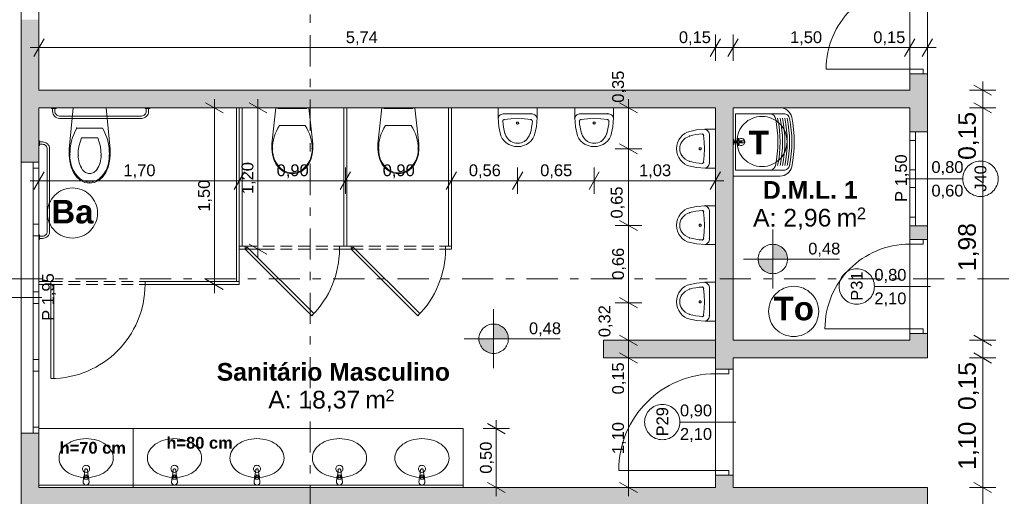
# Model space of a CAD drawing. Header units: millimetres. Extents: x -589 to 841, y -447 to 987.
# Tile 19 of 27: x 84 to 251, y 727 to 808. Entities that reach past the tile are written whole.
import ezdxf
from ezdxf.xclip import XClip

# ---------------------------------------------------------------- set-up
doc = ezdxf.new("R2010")
doc.units = ezdxf.units.MM
doc.header["$MEASUREMENT"] = 0
doc.header["$XCLIPFRAME"] = 0
doc.linetypes.add('Linha Tracejada 2_1', pattern=[3, 2, -1])
doc.linetypes.add('Tracejado Duplo', pattern=[10.936111, 5.291667, -2.116667, 1.411111, -2.116667])
for name, color, linetype in [('Anotação - Geral.2D', 7, 'Continuous'), ('Cotas - Geral.2D', 7, 'Continuous'), ('Desenho 2D - Geral.2D', 7, 'Continuous'), ('Interior - Mobiliário .ARQ', 7, 'Continuous'), ('Laje.ARQ', 7, 'Continuous'), ('Marcador - Cortes e Elevações.2D', 7, 'Continuous'), ('Parede.ARQ', 7, 'Continuous'), ('Zonas.ARQ', 7, 'Continuous')]:
    doc.layers.add(name, color=color, linetype=linetype)
doc.styles.add('GENERATED_STYLE_1', font='txt')
doc.styles.add('GENERATED_STYLE_2', font='txt')

# ---------------------------------------------------------------- blocks, each defined once
blk = doc.blocks.new('Desenho_1_1', base_point=(-612.98, 435.63))
at = {"layer": 'Cotas - Geral.2D', "linetype": 'Continuous', "lineweight": 0}
for points in [[(211.82, 767.71), (214.32, 767.71), (214.12, 768.67), (213.58, 769.48), (212.77, 770.02), (211.82, 770.21)], [(211.82, 767.71), (209.32, 767.71), (209.51, 766.75), (210.05, 765.94), (210.86, 765.4), (211.82, 765.21)], [(164.42, 754.17), (166.92, 754.17), (166.73, 755.13), (166.19, 755.94), (165.38, 756.48), (164.42, 756.67)], [(164.42, 754.17), (161.92, 754.17), (162.11, 753.21), (162.65, 752.4), (163.46, 751.86), (164.42, 751.67)]]:
    blk.add_hatch(color=7, dxfattribs=at).paths.add_polyline_path(points)
at = {"layer": 'Parede.ARQ', "linetype": 'Continuous', "lineweight": 0}
for points in [[(84.25, 784.15), (87.25, 784.15), (87.25, 808.37), (84.25, 808.37)], [(235.05, 799.17), (235.05, 796.4), (238.05, 793.4), (238.05, 799.17)], [(87.25, 793.4), (202.05, 793.4), (202.05, 796.4), (87.25, 796.4)], [(202.05, 793.4), (238.05, 793.4), (235.05, 796.4), (202.05, 796.4)], [(202.05, 749.01), (205.05, 749.01), (205.05, 793.4), (202.05, 793.4)], [(238.05, 793.4), (235.05, 793.4), (235.05, 789.34), (238.05, 789.34)], [(235.05, 773.34), (235.05, 771.04), (238.05, 771.04), (238.05, 773.34)], [(202.05, 750.9), (202.05, 753.9), (183.05, 753.9), (183.05, 750.9)], [(235.05, 750.9), (238.05, 753.9), (205.05, 753.9), (205.05, 750.9)], [(235.05, 753.9), (238.05, 753.9), (238.05, 755.04), (235.05, 755.04)], [(238.05, 753.9), (235.05, 750.9), (238.05, 750.9)], [(84.25, 716.65), (87.25, 716.65), (87.25, 738.15), (84.25, 738.15)], [(202.05, 728.9), (205.05, 728.9), (205.05, 731.01), (202.05, 731.01)], [(87.25, 725.9), (235.05, 725.9), (235.05, 728.9), (87.25, 728.9)], [(235.05, 725.9), (238.05, 725.9), (238.05, 728.9), (235.05, 728.9)]]:
    blk.add_hatch(color=36, dxfattribs=at).paths.add_polyline_path(points)
at = {"layer": 'Cotas - Geral.2D', "color": 7, "linetype": 'Continuous', "lineweight": 0}
for p, q in [((87.25, 801.37), (87.25, 805.87)), ((202.05, 801.37), (202.05, 805.87)), ((205.05, 801.37), (205.05, 805.87)), ((235.05, 801.37), (235.05, 805.87)), ((238.05, 801.37), (238.05, 805.87)), ((88.12, 805.12), (86.38, 802.12)), ((202.92, 805.12), (201.18, 802.12)), ((205.92, 805.12), (204.18, 802.12)), ((235.92, 805.12), (234.18, 802.12)), ((237.18, 802.12), (238.92, 805.12)), ((85.78, 803.62), (87.25, 803.62)), ((87.25, 803.62), (202.05, 803.62)), ((202.05, 803.62), (205.05, 803.62)), ((205.05, 803.62), (235.05, 803.62)), ((235.05, 803.62), (238.05, 803.62)), ((238.05, 803.62), (239.52, 803.62)), ((248.93, 795.53), (245.93, 797.26)), ((247.43, 796.4), (247.43, 797.86)), ((249.68, 796.4), (245.18, 796.4)), ((247.43, 793.4), (247.43, 796.4)), ((118.53, 792.53), (115.53, 794.26)), ((117.03, 793.4), (117.03, 794.86)), ((125.91, 792.53), (122.91, 794.26)), ((124.41, 793.4), (124.41, 794.86)), ((188.81, 792.53), (185.81, 794.26)), ((187.31, 793.4), (187.31, 794.86)), ((245.93, 794.26), (248.93, 792.53)), ((119.28, 793.4), (114.78, 793.4)), ((117.03, 763.4), (117.03, 793.4)), ((126.66, 793.4), (122.16, 793.4)), ((124.41, 769.4), (124.41, 793.4)), ((189.56, 793.4), (185.06, 793.4)), ((187.31, 786.42), (187.31, 793.4)), ((249.68, 793.4), (245.18, 793.4)), ((247.43, 753.9), (247.43, 793.4)), ((185.81, 787.29), (188.81, 785.55)), ((189.56, 786.42), (185.06, 786.42)), ((187.31, 773.41), (187.31, 786.42)), ((88.12, 782.51), (86.38, 779.51)), ((87.25, 778.76), (87.25, 783.26)), ((122.12, 782.51), (120.38, 779.51)), ((121.25, 778.76), (121.25, 783.26)), ((140.12, 782.51), (138.38, 779.51)), ((139.25, 778.76), (139.25, 783.26)), ((158.12, 782.51), (156.38, 779.51)), ((157.25, 778.76), (157.25, 783.26)), ((169.35, 782.51), (167.62, 779.51)), ((168.49, 778.76), (168.49, 783.26)), ((182.35, 782.51), (180.62, 779.51)), ((181.49, 778.76), (181.49, 783.26)), ((201.18, 779.51), (202.92, 782.51)), ((202.05, 778.76), (202.05, 783.26)), ((85.78, 781.01), (87.25, 781.01)), ((87.25, 781.01), (121.25, 781.01)), ((121.25, 781.01), (139.25, 781.01)), ((139.25, 781.01), (157.25, 781.01)), ((157.25, 781.01), (168.49, 781.01)), ((168.49, 781.01), (181.49, 781.01)), ((181.49, 781.01), (202.05, 781.01)), ((202.05, 781.01), (203.52, 781.01)), ((185.81, 774.27), (188.81, 772.54)), ((189.56, 773.41), (185.06, 773.41)), ((187.31, 760.28), (187.31, 773.41)), ((211.82, 762.71), (211.82, 772.71)), ((126.66, 769.4), (122.16, 769.4)), ((122.91, 770.26), (125.91, 768.53)), ((124.41, 767.93), (124.41, 769.4)), ((206.82, 767.71), (223.14, 767.71)), ((115.53, 764.26), (118.53, 762.53)), ((119.28, 763.4), (114.78, 763.4)), ((117.03, 761.93), (117.03, 763.4)), ((185.81, 761.15), (188.81, 759.42)), ((164.42, 749.17), (164.42, 759.17)), ((189.56, 760.28), (185.06, 760.28)), ((187.31, 753.9), (187.31, 760.28)), ((159.42, 754.17), (175.74, 754.17)), ((189.56, 753.9), (185.06, 753.9)), ((185.81, 754.76), (188.81, 753.03)), ((187.31, 750.9), (187.31, 753.9)), ((249.68, 753.9), (245.18, 753.9)), ((245.93, 754.76), (248.93, 753.03)), ((247.43, 750.9), (247.43, 753.9)), ((189.56, 750.9), (185.06, 750.9)), ((185.81, 751.76), (188.81, 750.03)), ((187.31, 728.9), (187.31, 750.9)), ((249.68, 750.9), (245.18, 750.9)), ((245.93, 751.76), (248.93, 750.03)), ((247.43, 728.9), (247.43, 750.9)), ((164.87, 738.9), (164.87, 740.36)), ((167.12, 738.9), (162.62, 738.9)), ((166.37, 738.03), (163.37, 739.76)), ((164.87, 728.9), (164.87, 738.9)), ((167.12, 728.9), (162.62, 728.9)), ((163.37, 729.76), (166.37, 728.03)), ((164.87, 727.43), (164.87, 728.9)), ((189.56, 728.9), (185.06, 728.9)), ((185.81, 729.76), (188.81, 728.03)), ((187.31, 727.43), (187.31, 728.9)), ((249.68, 728.9), (245.18, 728.9)), ((245.93, 729.76), (248.93, 728.03)), ((247.43, 725.9), (247.43, 728.9))]:
    blk.add_line(p, q, dxfattribs=at)
for centre in [(211.82, 767.71), (164.42, 754.17)]:
    blk.add_circle(centre, 2.5, dxfattribs=at)
at = {"layer": 'Desenho 2D - Geral.2D', "color": 251, "linetype": 'Continuous', "lineweight": 0}
for centre in [(209.97, 787.68), (92.93, 775.52), (215.35, 758.81)]:
    blk.add_circle(centre, 4.26, dxfattribs=at)
at = {"layer": 'Interior - Mobiliário .ARQ', "color": 7, "linetype": 'Continuous', "lineweight": 0}
for p, q in [((90.15, 793.4), (89.35, 793.4)), ((89.35, 793.4), (89.35, 793.3)), ((89.35, 793.3), (89.55, 793.3)), ((89.55, 793.3), (89.55, 792.8)), ((89.95, 793.3), (89.55, 793.3)), ((89.95, 792.8), (89.95, 793.3)), ((89.95, 793.3), (90.15, 793.3)), ((90.15, 793.3), (90.15, 793.4)), ((92.38, 786.39), (93.03, 793.4)), ((93.03, 793.4), (98.67, 793.4)), ((98.67, 793.4), (99.32, 786.39)), ((106.05, 793.4), (105.25, 793.4)), ((105.25, 793.4), (105.25, 793.3)), ((105.25, 793.3), (105.45, 793.3)), ((105.45, 793.3), (105.45, 792.8)), ((105.85, 793.3), (105.45, 793.3)), ((105.85, 792.8), (105.85, 793.3)), ((105.85, 793.3), (106.05, 793.3)), ((106.05, 793.3), (106.05, 793.4)), ((121.25, 793.4), (120.75, 793.4)), ((120.75, 793.4), (120.75, 763.9)), ((121.75, 793.4), (121.25, 793.4)), ((121.25, 793.4), (121.25, 769.9)), ((121.25, 763.9), (121.25, 793.4)), ((121.75, 769.9), (121.75, 793.4)), ((127.43, 793.4), (126.78, 787.26)), ((133.07, 793.4), (127.43, 793.4)), ((132.71, 793.4), (127.79, 793.4)), ((127.79, 793.4), (127.79, 793.3)), ((127.79, 793.3), (132.71, 793.3)), ((132.71, 793.3), (132.71, 793.4)), ((133.72, 787.26), (133.07, 793.4)), ((139.5, 793.4), (139, 793.4)), ((139, 793.4), (139, 769.9)), ((139.5, 769.9), (139.5, 793.4)), ((145.43, 793.4), (144.78, 787.26)), ((151.07, 793.4), (145.43, 793.4)), ((150.71, 793.4), (145.79, 793.4)), ((145.79, 793.4), (145.79, 793.3)), ((145.79, 793.3), (150.71, 793.3)), ((150.71, 793.3), (150.71, 793.4)), ((151.72, 787.26), (151.07, 793.4)), ((157.25, 793.4), (156.75, 793.4)), ((156.75, 793.4), (156.75, 769.9)), ((157.25, 769.9), (157.25, 793.4)), ((171.79, 793.4), (165.19, 793.4)), ((165.19, 793.4), (165.19, 791.74)), ((170.78, 792.39), (166.19, 792.39)), ((171.79, 791.74), (171.79, 793.4)), ((184.79, 793.4), (178.19, 793.4)), ((178.19, 793.4), (178.19, 791.74)), ((183.78, 792.39), (179.19, 792.39)), ((184.79, 791.74), (184.79, 793.4)), ((205.05, 781.8), (205.05, 793.4)), ((205.05, 793.4), (213.05, 793.4)), ((205.45, 792.4), (213.65, 792.4)), ((205.45, 782.8), (205.45, 792.4)), ((104.65, 792), (90.75, 792)), ((90.75, 791.6), (104.65, 791.6)), ((165.19, 791.74), (165.31, 790.17)), ((171.67, 790.17), (171.79, 791.74)), ((178.19, 791.74), (178.31, 790.17)), ((184.67, 790.17), (184.79, 791.74)), ((93.67, 789.94), (95.85, 789.94)), ((95.85, 789.94), (98.03, 789.94)), ((130.25, 790.37), (128.07, 790.37)), ((132.43, 790.37), (130.25, 790.37)), ((148.25, 790.37), (146.07, 790.37)), ((150.43, 790.37), (148.25, 790.37)), ((165.31, 790.17), (165.66, 788.64)), ((171.31, 788.64), (171.67, 790.17)), ((178.31, 790.17), (178.66, 788.64)), ((184.31, 788.64), (184.67, 790.17)), ((196.85, 789.05), (196.45, 788.75)), ((197.29, 789.27), (196.85, 789.05)), ((198.83, 789.63), (197.29, 789.27)), ((200.39, 789.75), (198.83, 789.63)), ((202.05, 789.75), (200.39, 789.75)), ((202.05, 783.15), (202.05, 789.75)), ((87.25, 787.8), (87.25, 787)), ((87.35, 787.8), (87.25, 787.8)), ((87.35, 787.6), (87.35, 787.8)), ((87.85, 787.6), (87.35, 787.6)), ((87.35, 787.6), (87.35, 787.2)), ((87.35, 787), (87.35, 787.2)), ((87.35, 787.2), (87.85, 787.2)), ((94.47, 788.29), (95.85, 788.29)), ((95.85, 788.29), (97.22, 788.29)), ((126.78, 787.26), (126.75, 786.36)), ((133.75, 786.36), (133.72, 787.26)), ((144.78, 787.26), (144.75, 786.36)), ((151.75, 786.36), (151.72, 787.26)), ((165.66, 788.64), (165.88, 788.2)), ((165.88, 788.2), (166.18, 787.8)), ((166.18, 787.8), (166.55, 787.45)), ((166.55, 787.45), (166.98, 787.17)), ((166.98, 787.17), (167.46, 786.97)), ((169.51, 786.97), (169.99, 787.17)), ((169.99, 787.17), (170.42, 787.45)), ((170.42, 787.45), (170.79, 787.8)), ((170.79, 787.8), (171.09, 788.2)), ((171.09, 788.2), (171.31, 788.64)), ((178.66, 788.64), (178.88, 788.2)), ((178.88, 788.2), (179.18, 787.8)), ((179.18, 787.8), (179.55, 787.45)), ((179.55, 787.45), (179.98, 787.17)), ((179.98, 787.17), (180.46, 786.97)), ((182.51, 786.97), (182.99, 787.17)), ((182.99, 787.17), (183.42, 787.45)), ((183.42, 787.45), (183.79, 787.8)), ((183.79, 787.8), (184.09, 788.2)), ((184.09, 788.2), (184.31, 788.64)), ((195.62, 787.47), (195.49, 786.97)), ((195.83, 787.95), (195.62, 787.47)), ((196.11, 788.38), (195.83, 787.95)), ((196.45, 788.75), (196.11, 788.38)), ((201.05, 784.15), (201.05, 788.75)), ((205.05, 787.1), (205.05, 788.1)), ((205.05, 788.1), (205.21, 788.05)), ((205.21, 788.05), (205.21, 787.15)), ((205.21, 787.78), (205.21, 787.42)), ((206.81, 787.78), (205.21, 787.78)), ((205.21, 787.42), (206.81, 787.42)), ((205.35, 787.7), (205.77, 787.68)), ((205.35, 787.5), (205.35, 787.7)), ((205.77, 787.52), (205.35, 787.5)), ((205.85, 788.2), (206.05, 788.2)), ((205.87, 787.78), (205.85, 788.2)), ((205.85, 787), (205.87, 787.41)), ((206.05, 788.2), (206.03, 787.78)), ((206.03, 787.41), (206.05, 787)), ((206.13, 787.68), (206.55, 787.7)), ((206.55, 787.5), (206.13, 787.52)), ((206.55, 787.7), (206.55, 787.5)), ((87.25, 787), (87.35, 787)), ((88.65, 786.4), (88.65, 772.4)), ((89.05, 772.4), (89.05, 786.4)), ((92.35, 785.35), (92.38, 786.39)), ((99.32, 786.39), (99.35, 785.35)), ((126.75, 786.36), (126.86, 785.46)), ((133.64, 785.46), (133.75, 786.36)), ((144.75, 786.36), (144.86, 785.46)), ((151.64, 785.46), (151.75, 786.36)), ((167.46, 786.97), (167.96, 786.84)), ((167.96, 786.84), (168.49, 786.8)), ((168.49, 786.8), (169.01, 786.84)), ((169.01, 786.84), (169.51, 786.97)), ((180.46, 786.97), (180.96, 786.84)), ((180.96, 786.84), (181.49, 786.8)), ((181.49, 786.8), (182.01, 786.84)), ((182.01, 786.84), (182.51, 786.97)), ((195.49, 786.97), (195.45, 786.45)), ((195.45, 786.45), (195.49, 785.92)), ((195.49, 785.92), (195.62, 785.42)), ((205.21, 787.15), (205.05, 787.1)), ((206.05, 787), (205.85, 787)), ((92.46, 784.33), (92.35, 785.35)), ((92.71, 783.33), (92.46, 784.33)), ((99.24, 784.33), (98.99, 783.33)), ((99.35, 785.35), (99.24, 784.33)), ((126.86, 785.46), (127.11, 784.59)), ((127.11, 784.59), (127.49, 783.77)), ((133.01, 783.77), (133.39, 784.59)), ((133.39, 784.59), (133.64, 785.46)), ((144.86, 785.46), (145.11, 784.59)), ((145.11, 784.59), (145.49, 783.77)), ((151.01, 783.77), (151.39, 784.59)), ((151.39, 784.59), (151.64, 785.46)), ((195.62, 785.42), (195.83, 784.94)), ((195.83, 784.94), (196.11, 784.51)), ((196.11, 784.51), (196.45, 784.14)), ((196.45, 784.14), (196.85, 783.84)), ((196.85, 783.84), (197.29, 783.62)), ((93.09, 782.39), (92.71, 783.33)), ((93.6, 781.65), (93.09, 782.39)), ((94.61, 782.89), (94.61, 782.89)), ((95.85, 782.25), (95.85, 782.25)), ((98.61, 782.39), (98.1, 781.65)), ((98.99, 783.33), (98.61, 782.39)), ((127.49, 783.77), (128, 783.12)), ((128, 783.12), (128.66, 782.62)), ((128.66, 782.62), (129.43, 782.3)), ((129.43, 782.3), (130.25, 782.2)), ((130.25, 782.35), (130.25, 782.35)), ((130.25, 782.2), (131.07, 782.3)), ((131.07, 782.3), (131.84, 782.62)), ((131.84, 782.62), (132.5, 783.12)), ((131.87, 782.82), (131.87, 782.82)), ((132.5, 783.12), (133.01, 783.77)), ((145.49, 783.77), (146, 783.12)), ((146, 783.12), (146.66, 782.62)), ((146.66, 782.62), (147.43, 782.3)), ((147.43, 782.3), (148.25, 782.2)), ((148.25, 782.35), (148.25, 782.35)), ((148.25, 782.2), (149.07, 782.3)), ((149.07, 782.3), (149.84, 782.62)), ((149.84, 782.62), (150.5, 783.12)), ((149.87, 782.82), (149.87, 782.82)), ((150.5, 783.12), (151.01, 783.77)), ((197.29, 783.62), (198.83, 783.27)), ((198.83, 783.27), (200.39, 783.15)), ((200.39, 783.15), (202.05, 783.15)), ((213.65, 782.8), (205.45, 782.8)), ((94.26, 781.08), (93.6, 781.65)), ((94.23, 781.31), (94.23, 781.31)), ((95.03, 780.72), (94.26, 781.08)), ((95.85, 780.6), (95.03, 780.72)), ((95.85, 780.77), (95.85, 780.77)), ((96.67, 780.72), (95.85, 780.6)), ((97.44, 781.08), (96.67, 780.72)), ((98.1, 781.65), (97.44, 781.08)), ((213.05, 781.8), (205.05, 781.8)), ((196.45, 775.75), (196.11, 775.38)), ((196.85, 776.05), (196.45, 775.75)), ((197.29, 776.27), (196.85, 776.05)), ((198.83, 776.63), (197.29, 776.27)), ((200.39, 776.75), (198.83, 776.63)), ((202.05, 776.75), (200.39, 776.75)), ((201.05, 771.15), (201.05, 775.75)), ((202.05, 770.15), (202.05, 776.75)), ((195.49, 773.97), (195.45, 773.45)), ((195.62, 774.47), (195.49, 773.97)), ((195.83, 774.95), (195.62, 774.47)), ((196.11, 775.38), (195.83, 774.95)), ((195.45, 773.45), (195.49, 772.92)), ((195.49, 772.92), (195.62, 772.42)), ((195.62, 772.42), (195.83, 771.94)), ((87.35, 771.8), (87.25, 771.8)), ((87.25, 771.8), (87.25, 771)), ((87.25, 771), (87.35, 771)), ((87.35, 771.6), (87.35, 771.8)), ((87.85, 771.6), (87.35, 771.6)), ((87.35, 771.6), (87.35, 771.2)), ((87.35, 771), (87.35, 771.2)), ((87.35, 771.2), (87.85, 771.2)), ((195.83, 771.94), (196.11, 771.51)), ((196.11, 771.51), (196.45, 771.14)), ((196.45, 771.14), (196.85, 770.84)), ((196.85, 770.84), (197.29, 770.62)), ((197.29, 770.62), (198.83, 770.27)), ((122.25, 769.9), (121.25, 769.9)), ((121.25, 769.9), (121.25, 769.4)), ((121.25, 769.9), (121.75, 769.9)), ((121.25, 769.4), (122.25, 769.4)), ((122.25, 769.4), (122.25, 769.9)), ((122.6, 769.75), (122.25, 769.4)), ((122.25, 769.4), (133.56, 758.08)), ((133.92, 758.44), (122.6, 769.75)), ((139.25, 769.9), (138.25, 769.9)), ((138.25, 769.9), (138.25, 769.4)), ((138.25, 769.4), (139.25, 769.4)), ((139, 769.9), (139.5, 769.9)), ((140.25, 769.9), (139.25, 769.9)), ((139.25, 769.4), (140.25, 769.4)), ((140.25, 769.4), (140.25, 769.9)), ((140.6, 769.75), (140.25, 769.4)), ((140.25, 769.4), (151.56, 758.08)), ((151.92, 758.44), (140.6, 769.75)), ((157.25, 769.9), (156.25, 769.9)), ((156.25, 769.9), (156.25, 769.4)), ((156.25, 769.4), (157.25, 769.4)), ((156.75, 769.9), (157.25, 769.9)), ((157.25, 769.4), (157.25, 769.9)), ((198.83, 770.27), (200.39, 770.15)), ((200.39, 770.15), (202.05, 770.15)), ((89.25, 763.9), (87.25, 763.9)), ((87.25, 763.9), (87.25, 763.4)), ((89.25, 763.4), (89.25, 763.9)), ((121.25, 763.9), (105.25, 763.9)), ((105.25, 763.9), (105.25, 763.4)), ((120.75, 763.9), (121.25, 763.9)), ((121.25, 763.4), (121.25, 763.9)), ((87.25, 763.4), (89.25, 763.4)), ((89.25, 763.4), (89.25, 747.4)), ((89.75, 763.4), (89.25, 763.4)), ((89.75, 747.4), (89.75, 763.4)), ((105.25, 763.4), (121.25, 763.4)), ((196.11, 762.38), (195.83, 761.95)), ((196.45, 762.75), (196.11, 762.38)), ((196.85, 763.05), (196.45, 762.75)), ((197.29, 763.27), (196.85, 763.05)), ((198.83, 763.63), (197.29, 763.27)), ((200.39, 763.75), (198.83, 763.63)), ((202.05, 763.75), (200.39, 763.75)), ((201.05, 758.15), (201.05, 762.75)), ((202.05, 757.15), (202.05, 763.75)), ((195.49, 760.97), (195.45, 760.45)), ((195.45, 760.45), (195.49, 759.92)), ((195.62, 761.47), (195.49, 760.97)), ((195.83, 761.95), (195.62, 761.47)), ((195.49, 759.92), (195.62, 759.42)), ((195.62, 759.42), (195.83, 758.94)), ((195.83, 758.94), (196.11, 758.51)), ((133.56, 758.08), (133.92, 758.44)), ((151.56, 758.08), (151.92, 758.44)), ((196.11, 758.51), (196.45, 758.14)), ((196.45, 758.14), (196.85, 757.84)), ((196.85, 757.84), (197.29, 757.62)), ((197.29, 757.62), (198.83, 757.27)), ((198.83, 757.27), (200.39, 757.15)), ((200.39, 757.15), (202.05, 757.15)), ((89.25, 747.4), (89.75, 747.4)), ((103.25, 738.9), (87.25, 738.9)), ((87.25, 738.9), (87.25, 728.9)), ((159.25, 738.9), (103.25, 738.9)), ((103.25, 738.9), (103.25, 728.9)), ((103.25, 738.9), (103.25, 728.9)), ((159.25, 738.9), (159.25, 728.9)), ((94.83, 730.64), (94.75, 729.8)), ((95.03, 731.88), (94.9, 730.83)), ((94.98, 730.29), (94.98, 730.59)), ((95.6, 730.83), (95.47, 731.88)), ((95.52, 730.59), (95.52, 730.29)), ((95.75, 729.8), (95.67, 730.64)), ((109.83, 730.64), (109.75, 729.8)), ((110.03, 731.88), (109.9, 730.83)), ((109.98, 730.29), (109.98, 730.59)), ((110.6, 730.83), (110.47, 731.88)), ((110.52, 730.59), (110.52, 730.29)), ((110.75, 729.8), (110.67, 730.64)), ((123.83, 730.64), (123.75, 729.8)), ((124.03, 731.88), (123.9, 730.83)), ((123.98, 730.29), (123.98, 730.59)), ((124.6, 730.83), (124.47, 731.88)), ((124.52, 730.59), (124.52, 730.29)), ((124.75, 729.8), (124.67, 730.64)), ((137.83, 730.64), (137.75, 729.8)), ((138.03, 731.88), (137.9, 730.83)), ((137.98, 730.29), (137.98, 730.59)), ((138.6, 730.83), (138.47, 731.88)), ((138.52, 730.59), (138.52, 730.29)), ((138.75, 729.8), (138.67, 730.64)), ((151.83, 730.64), (151.75, 729.8)), ((152.03, 731.88), (151.9, 730.83)), ((151.98, 730.29), (151.98, 730.59)), ((152.6, 730.83), (152.47, 731.88)), ((152.52, 730.59), (152.52, 730.29)), ((152.75, 729.8), (152.67, 730.64)), ((103.25, 729.3), (87.25, 729.3)), ((103.25, 728.9), (87.25, 728.9)), ((95.52, 730.29), (94.98, 730.29)), ((159.25, 729.3), (103.25, 729.3)), ((159.25, 728.9), (103.25, 728.9)), ((110.52, 730.29), (109.98, 730.29)), ((124.52, 730.29), (123.98, 730.29)), ((138.52, 730.29), (137.98, 730.29)), ((152.52, 730.29), (151.98, 730.29))]:
    blk.add_line(p, q, dxfattribs=at)
at = {"layer": 'Interior - Mobiliário .ARQ', "color": 7, "linetype": 'Linha Tracejada 2_1', "lineweight": 0}
for p, q in [((122.25, 769.9), (138.25, 769.9)), ((122.25, 769.4), (138.25, 769.4)), ((140.25, 769.9), (156.25, 769.9)), ((140.25, 769.4), (156.25, 769.4)), ((89.25, 763.9), (105.25, 763.9)), ((89.25, 763.4), (105.25, 763.4))]:
    blk.add_line(p, q, dxfattribs=at)
at = {"layer": 'Interior - Mobiliário .ARQ', "color": 7, "linetype": 'Continuous', "lineweight": 0}
for centre in [(206.45, 787.6), (95.25, 732.07), (110.25, 732.07), (124.25, 732.07), (138.25, 732.07), (152.25, 732.07)]:
    blk.add_circle(centre, 0.6, dxfattribs=at)
for centre, radius, start, end in [((90.75, 792.8), 1.2, 180, 270), ((90.75, 792.8), 0.8, 180, 270), ((104.65, 792.8), 0.8, 270, 0), ((104.65, 792.8), 1.2, 270, 0), ((211.26, 791.4), 1, 12.018, 90), ((213.05, 791.4), 2, 12.018, 90), ((213.65, 791.4), 1, 12.018, 90), ((193.41, 787.6), 19.25, 0, 12.018), ((193.8, 787.6), 19.25, 0, 12.018), ((194.2, 787.6), 19.25, 0, 12.018), ((194.6, 787.6), 19.25, 0, 12.018), ((195, 787.6), 19.25, 0, 12.018), ((195.4, 787.6), 19.25, 0, 12.018), ((195.8, 787.6), 19.25, 0, 12.018), ((195.2, 787.6), 20.25, 0, 12.018), ((87.85, 786.4), 1.2, 0, 90), ((87.85, 786.4), 0.8, 0, 90), ((205.95, 787.6), 0.2, 90, 270), ((205.95, 787.6), 0.2, 156.4218, 203.5782), ((205.95, 787.6), 0.2, 66.4218, 113.5782), ((205.95, 787.6), 0.2, 246.4218, 293.5782), ((205.95, 787.6), 0.2, 270, 90), ((205.95, 787.6), 0.2, 336.4218, 23.5782), ((206.81, 787.6), 0.18, 270, 90), ((193.41, 787.6), 19.25, 347.982, 0), ((193.8, 787.6), 19.25, 347.982, 0), ((194.2, 787.6), 19.25, 347.982, 0), ((194.6, 787.6), 19.25, 347.982, 0), ((195, 787.6), 19.25, 347.982, 0), ((195.4, 787.6), 19.25, 347.982, 0), ((195.8, 787.6), 19.25, 347.982, 0), ((195.2, 787.6), 20.25, 347.982, 0), ((211.26, 783.8), 1, 270, 347.982), ((213.05, 783.8), 2, 270, 347.982), ((213.65, 783.8), 1, 270, 347.982), ((87.85, 772.4), 0.8, 270, 0), ((87.85, 772.4), 1.2, 270, 0), ((122.25, 769.4), 16, 315, 0), ((140.25, 769.4), 16, 315, 0), ((89.25, 763.4), 16, 270, 0), ((95.25, 731.86), 0.224, 7.1389, 172.8611), ((110.25, 731.86), 0.224, 7.1389, 172.8611), ((124.25, 731.86), 0.224, 7.1389, 172.8611), ((138.25, 731.86), 0.224, 7.1389, 172.8611), ((152.25, 731.86), 0.224, 7.1389, 172.8611), ((95.25, 730.6), 0.422, 147.229, 174.8304), ((95.25, 730.6), 0.422, 32.771, 147.229), ((95.25, 730.59), 0.272, 0, 180), ((95.25, 730.6), 0.422, 5.1696, 32.771), ((110.25, 730.6), 0.422, 147.229, 174.8304), ((110.25, 730.6), 0.422, 32.771, 147.229), ((110.25, 730.59), 0.272, 0, 180), ((110.25, 730.6), 0.422, 5.1696, 32.771), ((124.25, 730.6), 0.422, 147.229, 174.8304), ((124.25, 730.6), 0.422, 32.771, 147.229), ((124.25, 730.59), 0.272, 0, 180), ((124.25, 730.6), 0.422, 5.1696, 32.771), ((138.25, 730.6), 0.422, 147.229, 174.8304), ((138.25, 730.6), 0.422, 32.771, 147.229), ((138.25, 730.59), 0.272, 0, 180), ((138.25, 730.6), 0.422, 5.1696, 32.771), ((152.25, 730.6), 0.422, 147.229, 174.8304), ((152.25, 730.6), 0.422, 32.771, 147.229), ((152.25, 730.59), 0.272, 0, 180), ((152.25, 730.6), 0.422, 5.1696, 32.771), ((95.25, 729.8), 0.5, 180, 0), ((110.25, 729.8), 0.5, 180, 0), ((124.25, 729.8), 0.5, 180, 0), ((138.25, 729.8), 0.5, 180, 0), ((152.25, 729.8), 0.5, 180, 0)]:
    blk.add_arc(centre, radius, start, end, dxfattribs=at)
for centre, major_axis, ratio, start_param, end_param in [((166.19, 791.44), (1.03, 0), 0.93164, 1.570796, 2.919805), ((170.78, 791.44), (1.03, 0), 0.93164, 0.221788, 1.570796), ((179.19, 791.44), (1.03, 0), 0.93164, 1.570796, 2.919805), ((183.78, 791.44), (1.03, 0), 0.93164, 0.221788, 1.570796), ((166.25, 791.16), (0.267, 0), 0.93164, 1.753661, 3.055796), ((177.28, 791.73), (11.32, 0), 0.93164, 3.193476, 3.39964), ((168.49, 776.54), (16.12, 0), 0.93164, 1.428537, 1.713056), ((159.69, 791.73), (11.32, 0), 0.93164, 6.025138, 6.231302), ((170.72, 791.16), (0.267, 0), 0.93164, 0.085797, 1.387931), ((179.25, 791.16), (0.267, 0), 0.93164, 1.753661, 3.055796), ((190.28, 791.73), (11.32, 0), 0.93164, 3.193476, 3.39964), ((181.49, 776.54), (16.12, 0), 0.93164, 1.428537, 1.713056), ((172.69, 791.73), (11.32, 0), 0.93164, 6.025138, 6.231302), ((183.72, 791.16), (0.267, 0), 0.93164, 0.085797, 1.387931), ((101.01, 785.64), (0, 8.51), 0.999377, 1.041392, 1.594412), ((90.69, 785.64), (0, 8.51), 0.999377, 4.688773, 5.241794), ((135.41, 786.61), (8.51, 0), 0.875546, 2.612188, 3.165208), ((125.09, 786.61), (8.51, 0), 0.875546, 6.259569, 6.81259), ((153.41, 786.61), (8.51, 0), 0.875546, 2.612188, 3.165208), ((143.09, 786.61), (8.51, 0), 0.875546, 6.259569, 6.81259), ((169.08, 789.77), (2.85, 0), 0.93164, 3.42286, 4.04878), ((167.89, 789.77), (2.85, 0), 0.93164, 5.375998, 6.001918), ((182.08, 789.77), (2.85, 0), 0.93164, 3.42286, 4.04878), ((180.89, 789.77), (2.85, 0), 0.93164, 5.375998, 6.001918), ((200.38, 777.65), (0, 11.32), 0.93164, 0.051883, 0.258047), ((199.81, 788.68), (0, 0.267), 0.93164, 4.895254, 6.197388), ((200.09, 788.75), (0, 1.03), 0.93164, 4.712389, 6.061397), ((101.14, 785.44), (0, 7.25), 0.999377, 1.167971, 1.583698), ((90.56, 785.44), (0, 7.25), 0.999377, 4.699487, 5.115214), ((168.49, 789.35), (2.13, 0), 0.93164, 4.135515, 5.289263), ((181.49, 789.35), (2.13, 0), 0.93164, 4.135515, 5.289263), ((198, 786.45), (0, 2.13), 0.93164, 0.993922, 2.14767), ((198.43, 785.85), (0, 2.85), 0.93164, 0.281267, 0.907188), ((185.19, 786.45), (0, 16.12), 0.93164, 4.570129, 4.854649), ((132.04, 786.18), (5.14, 0), 0.875546, 3.085861, 3.98645), ((128.46, 786.18), (5.14, 0), 0.875546, 5.438328, 6.338917), ((150.04, 786.18), (5.14, 0), 0.875546, 3.085861, 3.98645), ((146.46, 786.18), (5.14, 0), 0.875546, 5.438328, 6.338917), ((97.64, 785.15), (0, 5.14), 0.999377, 1.515065, 2.415654), ((98.55, 785.37), (0, 4.66), 0.999377, 1.574045, 2.131711), ((93.15, 785.37), (0, 4.66), 0.999377, 4.151475, 4.70914), ((94.06, 785.15), (0, 5.14), 0.999377, 3.867532, 4.76812), ((198.43, 787.04), (0, 2.85), 0.93164, 2.234405, 2.860325), ((200.38, 795.25), (0, 11.32), 0.93164, 2.883545, 3.089709), ((199.81, 784.21), (0, 0.267), 0.93164, 3.22739, 4.529524), ((200.09, 784.15), (0, 1.03), 0.93164, 3.363381, 4.712389), ((95.87, 783.82), (0, 1.57), 0.999377, 2.207897, 3.131202), ((95.83, 783.82), (0, 1.57), 0.999377, 3.151983, 4.075288), ((130.27, 784.77), (2.77, 0), 0.875546, 4.079884, 4.706528), ((130.23, 784.77), (2.77, 0), 0.875546, 4.71825, 5.344894), ((148.27, 784.77), (2.77, 0), 0.875546, 4.079884, 4.706528), ((148.23, 784.77), (2.77, 0), 0.875546, 4.71825, 5.344894), ((95.87, 783.54), (0, 2.77), 0.999377, 2.509088, 3.135732), ((95.83, 783.54), (0, 2.77), 0.999377, 3.147453, 3.774097), ((198.43, 772.85), (0, 2.85), 0.93164, 0.281267, 0.907188), ((200.38, 764.65), (0, 11.32), 0.93164, 0.051883, 0.258047), ((199.81, 775.68), (0, 0.267), 0.93164, 4.895254, 6.197388), ((185.19, 773.45), (0, 16.12), 0.93164, 4.570129, 4.854649), ((200.09, 775.75), (0, 1.03), 0.93164, 4.712389, 6.061397), ((198, 773.45), (0, 2.13), 0.93164, 0.993922, 2.14767), ((198.43, 774.04), (0, 2.85), 0.93164, 2.234405, 2.860325), ((200.38, 782.25), (0, 11.32), 0.93164, 2.883545, 3.089709), ((199.81, 771.21), (0, 0.267), 0.93164, 3.22739, 4.529524), ((200.09, 771.15), (0, 1.03), 0.93164, 3.363381, 4.712389), ((198.43, 759.85), (0, 2.85), 0.93164, 0.281267, 0.907188), ((200.38, 751.65), (0, 11.32), 0.93164, 0.051883, 0.258047), ((199.81, 762.68), (0, 0.267), 0.93164, 4.895254, 6.197388), ((185.19, 760.45), (0, 16.12), 0.93164, 4.570129, 4.854649), ((200.09, 762.75), (0, 1.03), 0.93164, 4.712389, 6.061397), ((198, 760.45), (0, 2.13), 0.93164, 0.993922, 2.14767), ((198.43, 761.04), (0, 2.85), 0.93164, 2.234405, 2.860325), ((200.38, 769.25), (0, 11.32), 0.93164, 2.883545, 3.089709), ((199.81, 758.21), (0, 0.267), 0.93164, 3.22739, 4.529524), ((200.09, 758.15), (0, 1.03), 0.93164, 3.363381, 4.712389)]:
    blk.add_ellipse(centre, major_axis=major_axis, ratio=ratio, start_param=start_param, end_param=end_param, dxfattribs=at)
for centre, major_axis, ratio in [((168.49, 790.81), (0.185, 0), 0.93164), ((181.49, 790.81), (0.185, 0), 0.93164), ((199.47, 786.44), (0, 0.185), 0.93164), ((199.47, 773.44), (0, 0.185), 0.93164), ((199.47, 760.44), (0, 0.185), 0.93164), ((95.25, 733.9), (4.6, 0), 0.717391), ((110.25, 733.9), (4.6, 0), 0.717391), ((124.25, 733.9), (4.6, 0), 0.717391), ((138.25, 733.9), (4.6, 0), 0.717391), ((152.25, 733.9), (4.6, 0), 0.717391)]:
    blk.add_ellipse(centre, major_axis=major_axis, ratio=ratio, dxfattribs=at)
for p in [(170.78, 792.39), (183.78, 792.39), (165.19, 791.65), (165.98, 791.18), (166.2, 791.4), (170.77, 791.4), (170.99, 791.18), (178.19, 791.65), (178.98, 791.18), (179.2, 791.4), (183.77, 791.4), (183.99, 791.18), (93.67, 789.94), (132.43, 790.37), (150.43, 790.37), (166.34, 789.04), (170.63, 789.04), (179.34, 789.04), (183.63, 789.04), (199.83, 788.95), (200.3, 789.75), (94.47, 788.29), (167.32, 787.68), (169.65, 787.68), (180.32, 787.68), (182.65, 787.68), (196.34, 787.61), (197.69, 788.59), (200.06, 788.73), (126.91, 786.43), (133.59, 786.43), (144.91, 786.43), (151.59, 786.43), (92.51, 785.44), (93.9, 785.35), (97.8, 785.35), (99.19, 785.44), (196.34, 785.28), (197.69, 784.3), (199.83, 783.94), (200.06, 784.16), (201.05, 784.15), (97.09, 782.89), (128.63, 782.82), (146.63, 782.82), (97.47, 781.31), (197.69, 775.59), (199.83, 775.95), (200.06, 775.73), (200.3, 776.75), (196.34, 774.61), (196.34, 772.28), (197.69, 771.3), (199.83, 770.94), (200.06, 771.16), (201.05, 771.15), (197.69, 762.59), (199.83, 762.95), (200.06, 762.73), (200.3, 763.75), (196.34, 761.61), (196.34, 759.28), (197.69, 758.3), (199.83, 757.94), (200.06, 758.16), (201.05, 758.15)]:
    blk.add_point(p, dxfattribs=at)
at = {"layer": 'Laje.ARQ', "color": 83, "linetype": 'Continuous', "lineweight": 0, "flags": 128}
for points in [[(428.07, 381.4), (428.07, 687.4), (436.07, 687.4), (436.07, 744.4), (428.07, 744.4), (428.07, 779.36), (277.05, 779.36), (277.05, 838.35), (238.05, 838.35), (238.05, 750.9), (205.05, 750.9), (205.05, 728.9), (238.05, 728.9), (238.05, 725.9), (194.05, 725.9), (194.05, 661.4), (238.05, 661.4), (238.05, 83.48)], [(84.25, 83.48), (84.25, 905.4), (238.05, 905.4), (238.05, 953.05), (428.07, 953.05), (428.07, 905.4), (583.08, 905.4), (583.08, 433.72)]]:
    blk.add_lwpolyline(points, dxfattribs=at)
for points in [[(87.25, 796.4), (235.05, 796.4), (235.05, 902.4), (87.25, 902.4)], [(87.25, 728.9), (202.05, 728.9), (202.05, 793.4), (87.25, 793.4)], [(205.05, 753.9), (235.05, 753.9), (235.05, 793.4), (205.05, 793.4)]]:
    blk.add_lwpolyline(points, close=True, dxfattribs=at)
at = {"layer": 'Marcador - Cortes e Elevações.2D', "color": 7, "linetype": 'Tracejado Duplo', "lineweight": 0}
for p, q in [((133.28, 915.09), (133.28, 77.2)), ((49.7, 764.35), (609.17, 764.35))]:
    blk.add_line(p, q, dxfattribs=at)
at = {"layer": 'Parede.ARQ', "color": 7, "linetype": 'Continuous', "lineweight": 0}
for p, q in [((235.05, 799.97), (220.85, 799.97)), ((237.35, 799.97), (235.05, 799.97)), ((235.05, 799.97), (235.05, 799.17)), ((235.05, 799.17), (237.35, 799.17)), ((235.05, 799.17), (237.35, 799.17)), ((235.05, 799.17), (237.35, 799.17)), ((235.05, 799.17), (235.05, 798.43)), ((235.05, 799.17), (235.05, 798.43)), ((237.35, 799.17), (237.35, 799.97)), ((237.35, 799.17), (238.05, 799.17)), ((237.35, 799.17), (238.05, 799.17)), ((238.05, 799.17), (238.05, 798.43)), ((238.05, 799.17), (238.05, 798.43)), ((235.05, 773.34), (235.05, 789.34)), ((235.05, 787.84), (235.05, 789.34)), ((235.05, 789.34), (236.05, 789.34)), ((235.05, 789.34), (236.05, 789.34)), ((236.05, 789.34), (236.05, 787.84)), ((236.05, 789.34), (238.05, 789.34)), ((238.05, 773.34), (238.05, 789.34)), ((236.05, 787.84), (235.05, 787.84)), ((235.05, 782.84), (235.05, 787.84)), ((236.05, 787.84), (236.05, 782.84)), ((84.25, 784.15), (84.25, 738.15)), ((86.25, 784.15), (84.25, 784.15)), ((86.25, 783.15), (86.25, 784.15)), ((87.25, 784.15), (86.25, 784.15)), ((87.25, 784.15), (86.25, 784.15)), ((87.25, 784.15), (87.25, 738.15)), ((87.25, 784.15), (87.25, 783.15)), ((87.25, 783.15), (86.25, 783.15)), ((86.25, 773.65), (86.25, 783.15)), ((87.25, 783.15), (87.25, 773.65)), ((235.05, 781.34), (235.05, 782.84)), ((235.05, 782.84), (236.05, 782.84)), ((236.05, 782.84), (236.05, 781.34)), ((244.05, 781.34), (234.55, 781.34)), ((235.05, 779.84), (235.05, 781.34)), ((236.05, 781.34), (236.05, 779.84)), ((236.05, 779.84), (235.05, 779.84)), ((235.05, 774.84), (235.05, 779.84)), ((236.05, 779.84), (236.05, 774.84)), ((235.05, 773.34), (235.05, 774.84)), ((235.05, 774.84), (236.05, 774.84)), ((236.05, 774.84), (236.05, 773.34)), ((86.25, 772.65), (86.25, 773.65)), ((86.25, 773.65), (87.25, 773.65)), ((86.25, 771.65), (86.25, 772.65)), ((87.25, 773.65), (87.25, 772.65)), ((87.25, 772.65), (87.25, 771.65)), ((235.05, 773.34), (236.05, 773.34)), ((235.05, 773.34), (236.05, 773.34)), ((236.05, 773.34), (238.05, 773.34)), ((87.25, 771.65), (86.25, 771.65)), ((86.25, 762.15), (86.25, 771.65)), ((87.25, 771.65), (87.25, 762.15)), ((235.05, 771.04), (235.05, 771.78)), ((235.05, 771.04), (235.05, 771.78)), ((235.05, 770.24), (235.05, 771.04)), ((235.05, 771.04), (237.35, 771.04)), ((235.05, 771.04), (237.35, 771.04)), ((235.05, 771.04), (237.35, 771.04)), ((237.35, 771.04), (237.35, 770.24)), ((237.35, 771.04), (238.05, 771.04)), ((237.35, 771.04), (238.05, 771.04)), ((238.05, 771.04), (238.05, 771.78)), ((238.05, 771.04), (238.05, 771.78)), ((237.35, 770.24), (235.05, 770.24)), ((86.25, 761.15), (86.25, 762.15)), ((86.25, 762.15), (87.25, 762.15)), ((87.25, 762.15), (87.25, 761.15)), ((229.05, 763.04), (238.55, 763.04)), ((78.25, 761.15), (87.75, 761.15)), ((86.25, 760.15), (86.25, 761.15)), ((87.25, 761.15), (87.25, 760.15)), ((87.25, 760.15), (86.25, 760.15)), ((86.25, 750.65), (86.25, 760.15)), ((87.25, 760.15), (87.25, 750.65)), ((235.05, 755.84), (220.65, 755.84)), ((235.05, 755.04), (235.05, 755.84)), ((235.05, 755.84), (237.35, 755.84)), ((237.35, 755.84), (237.35, 755.04)), ((237.35, 755.04), (235.05, 755.04)), ((235.05, 755.04), (237.35, 755.04)), ((235.05, 755.04), (237.35, 755.04)), ((235.05, 755.04), (235.05, 754.3)), ((235.05, 755.04), (235.05, 754.3)), ((237.35, 755.04), (238.05, 755.04)), ((237.35, 755.04), (238.05, 755.04)), ((238.05, 755.04), (238.05, 754.3)), ((238.05, 755.04), (238.05, 754.3)), ((86.25, 749.65), (86.25, 750.65)), ((86.25, 750.65), (87.25, 750.65)), ((87.25, 750.65), (87.25, 749.65)), ((238.05, 750.9), (235.05, 750.9)), ((86.25, 748.65), (86.25, 749.65)), ((87.25, 749.65), (87.25, 748.65)), ((202.05, 749.01), (202.05, 749.75)), ((202.05, 749.01), (202.05, 749.75)), ((202.05, 748.21), (202.05, 749.01)), ((202.05, 749.01), (204.35, 749.01)), ((202.05, 749.01), (204.35, 749.01)), ((202.05, 749.01), (204.35, 749.01)), ((204.35, 749.01), (204.35, 748.21)), ((204.35, 749.01), (205.05, 749.01)), ((204.35, 749.01), (205.05, 749.01)), ((205.05, 749.01), (205.05, 749.75)), ((205.05, 749.01), (205.05, 749.75)), ((87.25, 748.65), (86.25, 748.65)), ((86.25, 739.15), (86.25, 748.65)), ((87.25, 748.65), (87.25, 739.15)), ((204.35, 748.21), (202.05, 748.21)), ((86.25, 738.15), (86.25, 739.15)), ((86.25, 739.15), (87.25, 739.15)), ((87.25, 739.15), (87.25, 738.15)), ((196.05, 740.01), (205.55, 740.01)), ((86.25, 738.15), (84.25, 738.15)), ((87.25, 738.15), (86.25, 738.15)), ((87.25, 738.15), (86.25, 738.15)), ((202.05, 731.81), (185.65, 731.81)), ((202.05, 731.01), (202.05, 731.81)), ((202.05, 731.81), (204.35, 731.81)), ((204.35, 731.01), (202.05, 731.01)), ((202.05, 731.01), (204.35, 731.01)), ((202.05, 731.01), (204.35, 731.01)), ((202.05, 731.01), (202.05, 730.27)), ((202.05, 731.01), (202.05, 730.27)), ((204.35, 731.81), (204.35, 731.01)), ((204.35, 731.01), (205.05, 731.01)), ((204.35, 731.01), (205.05, 731.01)), ((205.05, 731.01), (205.05, 730.27)), ((205.05, 731.01), (205.05, 730.27)), ((238.05, 728.9), (235.05, 728.9))]:
    blk.add_line(p, q, dxfattribs=at)
at = {"layer": 'Parede.ARQ', "color": 7, "linetype": 'Continuous', "lineweight": 0, "flags": 128}
for points in [[(84.25, 808.37), (84.25, 784.15)], [(87.25, 796.4), (87.25, 808.37)], [(235.05, 799.17), (235.05, 796.4)], [(238.05, 793.4), (238.05, 799.17)], [(202.05, 796.4), (87.25, 796.4)], [(235.05, 796.4), (202.05, 796.4)], [(87.25, 784.15), (87.25, 793.4)], [(87.25, 793.4), (202.05, 793.4)], [(202.05, 793.4), (202.05, 753.9)], [(205.05, 793.4), (235.05, 793.4)], [(205.05, 753.9), (205.05, 793.4)], [(235.05, 793.4), (235.05, 789.34)], [(238.05, 789.34), (238.05, 793.4)], [(235.05, 773.34), (235.05, 771.04)], [(238.05, 771.04), (238.05, 773.34)], [(202.05, 753.9), (183.05, 753.9)], [(183.05, 753.9), (183.05, 750.9)], [(235.05, 753.9), (205.05, 753.9)], [(235.05, 755.04), (235.05, 753.9)], [(238.05, 753.9), (238.05, 755.04)], [(238.05, 750.9), (238.05, 753.9)], [(183.05, 750.9), (202.05, 750.9)], [(202.05, 750.9), (202.05, 749.01)], [(205.05, 750.9), (235.05, 750.9)], [(205.05, 749.01), (205.05, 750.9)], [(84.25, 738.15), (84.25, 716.65)], [(87.25, 728.9), (87.25, 738.15)], [(202.05, 731.01), (202.05, 728.9)], [(205.05, 728.9), (205.05, 731.01)], [(202.05, 728.9), (87.25, 728.9)], [(235.05, 728.9), (205.05, 728.9)], [(238.05, 725.9), (238.05, 728.9)]]:
    blk.add_lwpolyline(points, dxfattribs=at)
at = {"layer": 'Parede.ARQ', "color": 7, "linetype": 'Continuous', "lineweight": 0}
for centre, radius in [((235.05, 799.97), 14.2), ((235.05, 755.84), 14.4), ((202.05, 731.81), 16.4)]:
    blk.add_arc(centre, radius, 90, 180, dxfattribs=at)
at = {"layer": 'Parede.ARQ', "color": 8, "linetype": 'Continuous', "lineweight": 0}
for centre, start, end in [((247.05, 781.34), 90, 270), ((247.05, 781.34), 270, 90), ((226.05, 763.04), 90, 270), ((226.05, 763.04), 270, 90), ((193.05, 740.01), 90, 270), ((193.05, 740.01), 270, 90)]:
    blk.add_arc(centre, 3, start, end, dxfattribs=at)
at = {"layer": 'Zonas.ARQ', "color": 7, "linetype": 'Continuous', "lineweight": 0}
for p, q in [((235.05, 799.17), (235.05, 798.43)), ((235.05, 799.17), (237.35, 799.17)), ((237.35, 799.17), (238.05, 799.17)), ((238.05, 799.17), (238.05, 798.43)), ((235.05, 789.34), (236.05, 789.34)), ((236.05, 789.34), (238.05, 789.34)), ((86.25, 784.15), (84.25, 784.15)), ((87.25, 784.15), (86.25, 784.15)), ((235.05, 773.34), (236.05, 773.34)), ((236.05, 773.34), (238.05, 773.34)), ((235.05, 771.04), (235.05, 771.78)), ((235.05, 771.04), (237.35, 771.04)), ((237.35, 771.04), (238.05, 771.04)), ((238.05, 771.04), (238.05, 771.78)), ((235.05, 755.04), (235.05, 754.3)), ((235.05, 755.04), (237.35, 755.04)), ((237.35, 755.04), (238.05, 755.04)), ((238.05, 755.04), (238.05, 754.3)), ((238.05, 750.9), (235.05, 750.9)), ((202.05, 749.01), (202.05, 749.75)), ((202.05, 749.01), (204.35, 749.01)), ((204.35, 749.01), (205.05, 749.01)), ((205.05, 749.01), (205.05, 749.75)), ((86.25, 738.15), (84.25, 738.15)), ((87.25, 738.15), (86.25, 738.15)), ((202.05, 731.01), (202.05, 730.27)), ((202.05, 731.01), (204.35, 731.01)), ((204.35, 731.01), (205.05, 731.01)), ((205.05, 731.01), (205.05, 730.27)), ((238.05, 728.9), (235.05, 728.9))]:
    blk.add_line(p, q, dxfattribs=at)
at = {"layer": 'Anotação - Geral.2D', "color": 7, "linetype": 'Continuous', "lineweight": 0, "attachment_point": 2, "style": 'GENERATED_STYLE_2'}
for s, insert, char_height in [('\\A1;{\\pqc;\\fArial|b1|i0|c0|p38;T}', (209.43, 789.49), 4), ('\\A1;{\\pqc;\\fArial|b1|i0|c0|p38;Ba}', (92.93, 777.75), 4), ('\\A1;{\\pqc;\\fArial|b1|i0|c0|p38;To}', (215.37, 761.3), 4), ('\\A1;{\\pqc;\\fArial|b1|i0|c0|p38;h=80 cm}', (114.51, 737.49), 2), ('\\A1;{\\pqc;\\fArial|b1|i0|c0|p38;h=70 cm}', (96.38, 736.64), 2)]:
    blk.add_mtext(s, dxfattribs=dict(at, insert=insert, char_height=char_height))
at = {"layer": 'Cotas - Geral.2D', "color": 7, "linetype": 'Continuous', "lineweight": 0, "char_height": 2, "width": 5.3212, "attachment_point": 7, "style": 'GENERATED_STYLE_1'}
for s, insert in [('\\A1;{\\pql;\\fArial|b0|i0|c0|p38;5,74}', (139.33, 804.02)), ('\\A1;{\\pql;\\fArial|b0|i0|c0|p38;0,15}', (195.86, 804.02)), ('\\A1;{\\pql;\\fArial|b0|i0|c0|p38;1,50}', (214.73, 804.02)), ('\\A1;{\\pql;\\fArial|b0|i0|c0|p38;0,15}', (228.86, 804.02)), ('\\A1;{\\pql;\\fArial|b0|i0|c0|p38;1,70}', (101.59, 781.41)), ('\\A1;{\\pql;\\fArial|b0|i0|c0|p38;0,90}', (127.59, 781.41)), ('\\A1;{\\pql;\\fArial|b0|i0|c0|p38;0,90}', (145.59, 781.41)), ('\\A1;{\\pql;\\fArial|b0|i0|c0|p38;0,56}', (160.21, 781.41)), ('\\A1;{\\pql;\\fArial|b0|i0|c0|p38;0,65}', (172.32, 781.41)), ('\\A1;{\\pql;\\fArial|b0|i0|c0|p38;1,03}', (189.11, 781.41)), ('\\A1;{\\pql;\\fArial|b0|i0|c0|p38;0,48}', (217.82, 768.11)), ('\\A1;{\\pql;\\fArial|b0|i0|c0|p38;0,48}', (170.42, 754.57))]:
    blk.add_mtext(s, dxfattribs=dict(at, insert=insert))
at = {"layer": 'Cotas - Geral.2D', "color": 7, "linetype": 'Continuous', "lineweight": 0, "attachment_point": 7, "rotation": 90, "style": 'GENERATED_STYLE_1'}
for s, insert, char_height, width in [('\\A1;{\\pql;\\fArial|b0|i0|c0|p38;0,35}', (186.91, 794.26), 2, 5.3212), ('\\A1;{\\pql;\\fArial|b0|i0|c0|p38;0,15}', (246.83, 784.55), 3, 7.9817), ('\\A1;{\\pql;\\fArial|b0|i0|c0|p38;1,20}', (124.01, 778.74), 2, 5.3212), ('\\A1;{\\pql;\\fArial|b0|i0|c0|p38;1,50}', (116.63, 775.74), 2, 5.3212), ('\\A1;{\\pql;\\fArial|b0|i0|c0|p38;0,65}', (186.68, 774.59), 2, 5.3212), ('\\A1;{\\pql;\\fArial|b0|i0|c0|p38;1,98}', (246.83, 765.66), 3, 7.9817), ('\\A1;{\\pql;\\fArial|b0|i0|c0|p38;0,66}', (186.91, 764.18), 2, 5.3212), ('\\A1;{\\pql;\\fArial|b0|i0|c0|p38;0,32}', (184.61, 754.43), 2, 5.3212), ('\\A1;{\\pql;\\fArial|b0|i0|c0|p38;0,15}', (186.91, 744.71), 2, 5.3212), ('\\A1;{\\pql;\\fArial|b0|i0|c0|p38;0,15}', (246.83, 742.05), 3, 7.9817), ('\\A1;{\\pql;\\fArial|b0|i0|c0|p38;1,10}', (186.91, 734.57), 2, 5.3212), ('\\A1;{\\pql;\\fArial|b0|i0|c0|p38;1,10}', (246.83, 731.91), 3, 7.9817), ('\\A1;{\\pql;\\fArial|b0|i0|c0|p38;0,50}', (164.47, 731.24), 2, 5.3212)]:
    blk.add_mtext(s, dxfattribs=dict(at, insert=insert, char_height=char_height, width=width))
at = {"layer": 'Parede.ARQ', "color": 7, "linetype": 'Continuous', "lineweight": 0, "char_height": 2, "attachment_point": 7, "rotation": 90, "style": 'GENERATED_STYLE_1'}
for s, insert in [('\\A1;{\\pql;\\fArial|b0|i0|c0|p38;P 1,50}', (234.94, 777.41)), ('\\A1;{\\pql;\\fArial|b0|i0|c0|p38;J40}', (248.08, 779.14)), ('\\A1;{\\pql;\\fArial|b0|i0|c0|p38;P 1,95}', (90.14, 757.21)), ('\\A1;{\\pql;\\fArial|b0|i0|c0|p38;P31}', (227.08, 760.61)), ('\\A1;{\\pql;\\fArial|b0|i0|c0|p38;P29}', (194.08, 737.58))]:
    blk.add_mtext(s, dxfattribs=dict(at, insert=insert))
at = {"layer": 'Parede.ARQ', "color": 7, "linetype": 'Continuous', "lineweight": 0, "char_height": 2, "attachment_point": 7, "style": 'GENERATED_STYLE_1'}
for s, insert in [('\\A1;{\\pql;\\fArial|b0|i0|c0|p38;0,80}', (238.73, 781.96)), ('\\A1;{\\pql;\\fArial|b0|i0|c0|p38;0,60}', (238.73, 777.96)), ('\\A1;{\\pql;\\fArial|b0|i0|c0|p38;0,80}', (229.05, 763.65)), ('\\A1;{\\pql;\\fArial|b0|i0|c0|p38;2,10}', (229.05, 759.65)), ('\\A1;{\\pql;\\fArial|b0|i0|c0|p38;0,90}', (196.05, 740.62)), ('\\A1;{\\pql;\\fArial|b0|i0|c0|p38;2,10}', (196.05, 736.62))]:
    blk.add_mtext(s, dxfattribs=dict(at, insert=insert))
at = {"layer": 'Zonas.ARQ', "color": 7, "linetype": 'Continuous', "lineweight": 0, "attachment_point": 1}
for s, insert, char_height, style in [('\\A1;{\\pql;\\fArial|b1|i0|c0|p38;D.M.L. 1}', (210.13, 780.95), 3, 'GENERATED_STYLE_2'), ('\\A1;{\\pql;\\fArial|b0|i0|c0|p38;A: 2,96}', (208.46, 776.23), 3, 'GENERATED_STYLE_1'), ('\\A1;{\\pql;\\fArial|b0|i0|c0|p38; m}', (221.49, 776.23), 3, 'GENERATED_STYLE_1'), ('\\A1;{\\pql;\\fArial|b0|i0|c0|p38;2}', (226.07, 776.46), 2, 'GENERATED_STYLE_1'), ('\\A1;{\\pql;\\fArial|b1|i0|c0|p38;Sanitário Masculino}', (117.42, 750.04), 3, 'GENERATED_STYLE_2'), ('\\A1;{\\pql;\\fArial|b0|i0|c0|p38;A: 18,37}', (126.16, 745.32), 3, 'GENERATED_STYLE_1'), ('\\A1;{\\pql;\\fArial|b0|i0|c0|p38;2}', (146.05, 745.55), 2, 'GENERATED_STYLE_1'), ('\\A1;{\\pql;\\fArial|b0|i0|c0|p38; m}', (141.47, 745.32), 3, 'GENERATED_STYLE_1')]:
    blk.add_mtext(s, dxfattribs=dict(at, insert=insert, char_height=char_height, style=style))

msp = doc.modelspace()

# ---------------------------------------------------------------- block references
at = {"color": 7, "linetype": 'Continuous', "lineweight": 0}
ref = msp.add_blockref('Desenho_1_1', (-612.98, 435.63), dxfattribs=at)
XClip(ref).set_block_clipping_path([(35.1353416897, 37.3848133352), (284.9334299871, 37.3848133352), (284.9334299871, 24.3913893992), (642.5463821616, 24.3913893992), (642.5463821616, 324.9652811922), (662.5106744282, 324.9652811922), (662.5106744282, 424.998918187), (640.774709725, 431.4917679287), (640.774709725, 825.5242281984), (640.774709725, 973.901529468), (35.1353416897, 973.901529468)])

doc.saveas('drawing.dxf')
